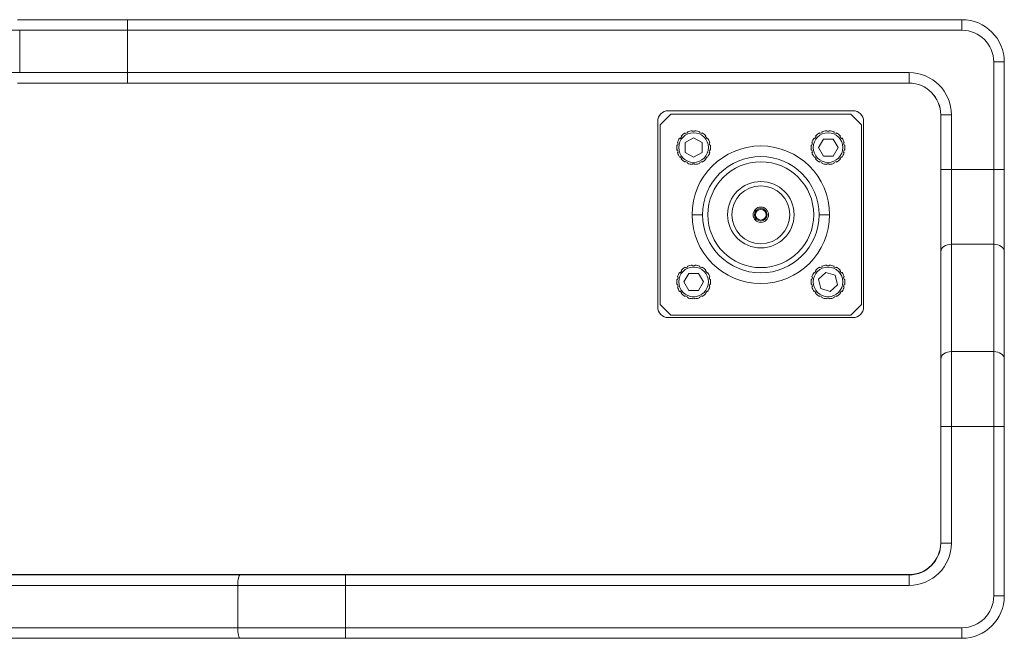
# Model space of a CAD drawing. Header units: millimetres. Extents: x 0 to 841, y 0 to 594.
# Tile 7 of 17: x 264 to 311, y 103 to 132. Entities that reach past the tile are written whole.
import ezdxf

# ---------------------------------------------------------------- set-up
doc = ezdxf.new("R2010")
doc.units = ezdxf.units.MM
for name, color, linetype, lineweight in [('BX三合一钣金-', 7, 'Continuous', 18), ('Default', 7, 'Continuous', 18), ('天线SMA头0327', 7, 'Continuous', 18), ('贴纸焊1', 7, 'Continuous', 18)]:
    doc.layers.add(name, color=color, linetype=linetype, lineweight=lineweight)

# ---------------------------------------------------------------- blocks, each defined once
blk = doc.blocks.new('SE2')
at = {"layer": 'BX三合一钣金-', "color": 7, "linetype": 'Continuous'}
for p, q in [((69.582, 29.24), (74.77, 29.24)), ((74.77, 29.24), (74.77, 28.74)), ((74.77, 29.24), (114.2, 29.24)), ((114.2, 29.24), (114.2, 28.74)), ((69.684, 28.74), (36.216, 28.74)), ((74.77, 28.74), (69.684, 28.74)), ((69.684, 26.74), (69.684, 28.74)), ((114.2, 28.74), (74.77, 28.74)), ((74.77, 28.74), (74.77, 26.74)), ((116.2, 27.24), (115.7, 27.24)), ((115.7, 22.161), (115.7, 27.24)), ((116.2, 27.24), (116.2, 22.161)), ((36.216, 26.74), (69.684, 26.74)), ((69.684, 26.74), (74.77, 26.74)), ((74.77, 26.74), (74.77, 26.24)), ((74.77, 26.74), (111.7, 26.74)), ((111.7, 26.74), (111.7, 26.24)), ((74.77, 26.24), (69.582, 26.24)), ((111.7, 26.24), (74.77, 26.24)), ((113.7, 24.74), (113.2, 24.74)), ((113.2, 22.161), (113.2, 24.74)), ((113.7, 24.74), (113.7, 22.161)), ((113.7, 22.161), (113.2, 22.161)), ((113.2, 18.272), (113.2, 22.161)), ((113.7, 22.161), (113.7, 18.626)), ((113.7, 22.161), (115.7, 22.161)), ((116.2, 22.161), (115.7, 22.161)), ((115.7, 18.626), (115.7, 22.161)), ((116.2, 22.161), (116.2, 18.272)), ((113.7, 18.626), (113.7, 13.554)), ((115.7, 18.626), (113.7, 18.626)), ((115.7, 13.554), (115.7, 18.626)), ((113.2, 13.201), (113.2, 18.272)), ((116.2, 18.272), (116.2, 13.201)), ((113.7, 13.554), (113.7, 10.019)), ((113.7, 13.554), (115.7, 13.554)), ((115.7, 10.019), (115.7, 13.554)), ((113.2, 10.019), (113.2, 13.201)), ((116.2, 13.201), (116.2, 10.019)), ((113.7, 10.019), (113.2, 10.019)), ((113.2, 4.5), (113.2, 10.019)), ((113.7, 10.019), (113.7, 4.5)), ((115.7, 10.019), (113.7, 10.019)), ((116.2, 10.019), (115.7, 10.019)), ((115.7, 2), (115.7, 10.019)), ((116.2, 10.019), (116.2, 2)), ((113.7, 4.5), (113.2, 4.5)), ((46.618, 3), (80.086, 3)), ((80.086, 3), (85.07, 3)), ((85.07, 2.5), (85.07, 3)), ((85.07, 3), (111.7, 3)), ((111.7, 2.5), (111.7, 3)), ((79.984, 2.5), (46.516, 2.5)), ((85.07, 2.5), (79.984, 2.5)), ((79.984, 0.5), (79.984, 2.5)), ((111.7, 2.5), (85.07, 2.5)), ((85.07, 2.5), (85.07, 0.5)), ((116.2, 2), (115.7, 2)), ((46.516, 0.5), (79.984, 0.5)), ((79.984, 0.5), (85.07, 0.5)), ((85.07, 0.5), (85.07, 0)), ((85.07, 0.5), (114.2, 0.5)), ((114.2, 0.5), (114.2, 0)), ((80.086, 0), (46.618, 0)), ((85.07, 0), (80.086, 0)), ((114.2, 0), (85.07, 0))]:
    blk.add_line(p, q, dxfattribs=at)
for centre, radius, start, end in [((114.2, 27.24), 2, 0, 90), ((114.2, 27.24), 1.5, 0, 90), ((111.7, 24.74), 2, 360, 90), ((111.7, 24.74), 1.5, 360, 90), ((111.7, 4.5), 1.5, 270, 0), ((111.7, 4.5), 2, 270, 0), ((114.2, 2), 2, 270, 0), ((114.2, 2), 1.5, 270, 0)]:
    blk.add_arc(centre, radius, start, end, dxfattribs=at)
for centre, major_axis, ratio, start_param, end_param in [((113.7, 18.272), (0.5, 0), 0.707107, 1.570796, 3.141593), ((115.7, 18.272), (0.5, 0), 0.707107, 0, 1.570796), ((113.7, 13.201), (0.5, 0), 0.707107, 1.570796, 3.141593), ((115.7, 13.201), (0.5, 0), 0.707107, 0, 1.570796), ((80.086, 2.5), (0, 0.5), 0.203446, 0, 1.570796), ((80.086, 0.5), (0, 0.5), 0.203446, 1.570796, 3.141593)]:
    blk.add_ellipse(centre, major_axis=major_axis, ratio=ratio, start_param=start_param, end_param=end_param, dxfattribs=at)
at = {"layer": '天线SMA头0327', "color": 7, "linetype": 'Continuous'}
for p, q in [((99.946, 24.271), (100.446, 24.771)), ((100.446, 24.771), (108.946, 24.771)), ((108.946, 24.771), (109.446, 24.271)), ((99.946, 24.271), (99.946, 15.771)), ((109.446, 15.771), (109.446, 24.271)), ((100.935, 23.741), (100.959, 23.722)), ((101.133, 23.86), (101.12, 23.888)), ((101.243, 23.913), (101.133, 23.86)), ((101.23, 23.941), (101.243, 23.913)), ((101.46, 23.963), (101.46, 23.993)), ((101.582, 23.963), (101.46, 23.963)), ((101.582, 23.993), (101.582, 23.963)), ((101.799, 23.913), (101.812, 23.941)), ((101.909, 23.86), (101.799, 23.913)), ((101.922, 23.888), (101.909, 23.86)), ((102.082, 23.722), (102.106, 23.741)), ((107.285, 23.741), (107.309, 23.722)), ((107.483, 23.86), (107.47, 23.888)), ((107.593, 23.913), (107.483, 23.86)), ((107.58, 23.941), (107.593, 23.913)), ((107.81, 23.963), (107.81, 23.993)), ((107.932, 23.963), (107.81, 23.963)), ((107.932, 23.993), (107.932, 23.963)), ((108.149, 23.913), (108.162, 23.941)), ((108.259, 23.86), (108.149, 23.913)), ((108.272, 23.888), (108.259, 23.86)), ((108.432, 23.722), (108.456, 23.741)), ((100.759, 23.307), (100.73, 23.314)), ((100.757, 23.433), (100.786, 23.426)), ((100.786, 23.426), (100.759, 23.307)), ((100.883, 23.626), (100.859, 23.645)), ((100.959, 23.722), (100.883, 23.626)), ((101.521, 23.657), (101.121, 23.427)), ((101.121, 23.427), (101.121, 22.965)), ((101.921, 23.427), (101.521, 23.657)), ((101.921, 22.965), (101.921, 23.427)), ((102.159, 23.626), (102.082, 23.722)), ((102.183, 23.645), (102.159, 23.626)), ((102.255, 23.426), (102.285, 23.433)), ((102.282, 23.307), (102.255, 23.426)), ((102.312, 23.314), (102.282, 23.307)), ((107.109, 23.307), (107.08, 23.314)), ((107.107, 23.433), (107.136, 23.426)), ((107.136, 23.426), (107.109, 23.307)), ((107.233, 23.626), (107.209, 23.645)), ((107.309, 23.722), (107.233, 23.626)), ((107.658, 23.592), (107.427, 23.192)), ((108.119, 23.592), (107.658, 23.592)), ((108.35, 23.192), (108.119, 23.592)), ((108.509, 23.626), (108.432, 23.722)), ((108.533, 23.645), (108.509, 23.626)), ((108.605, 23.426), (108.635, 23.433)), ((108.632, 23.307), (108.605, 23.426)), ((108.662, 23.314), (108.632, 23.307)), ((100.73, 23.078), (100.759, 23.084)), ((100.786, 22.965), (100.757, 22.959)), ((100.759, 23.084), (100.786, 22.965)), ((101.121, 22.965), (101.521, 22.734)), ((101.521, 22.734), (101.921, 22.965)), ((102.255, 22.965), (102.282, 23.084)), ((102.285, 22.959), (102.255, 22.965)), ((102.282, 23.084), (102.312, 23.078)), ((107.08, 23.078), (107.109, 23.084)), ((107.136, 22.965), (107.107, 22.959)), ((107.109, 23.084), (107.136, 22.965)), ((107.427, 23.192), (107.658, 22.792)), ((108.119, 22.792), (108.35, 23.192)), ((108.605, 22.965), (108.632, 23.084)), ((108.635, 22.959), (108.605, 22.965)), ((108.632, 23.084), (108.662, 23.078)), ((100.859, 22.746), (100.883, 22.765)), ((100.883, 22.765), (100.959, 22.67)), ((100.959, 22.67), (100.935, 22.65)), ((101.12, 22.503), (101.133, 22.531)), ((101.133, 22.531), (101.243, 22.478)), ((101.243, 22.478), (101.23, 22.45)), ((101.46, 22.398), (101.46, 22.428)), ((101.46, 22.428), (101.582, 22.428)), ((101.582, 22.428), (101.582, 22.398)), ((101.799, 22.478), (101.909, 22.531)), ((101.812, 22.45), (101.799, 22.478)), ((101.909, 22.531), (101.922, 22.503)), ((102.082, 22.67), (102.159, 22.765)), ((102.106, 22.65), (102.082, 22.67)), ((102.159, 22.765), (102.183, 22.746)), ((107.209, 22.746), (107.233, 22.765)), ((107.233, 22.765), (107.309, 22.67)), ((107.309, 22.67), (107.285, 22.65)), ((107.47, 22.503), (107.483, 22.531)), ((107.483, 22.531), (107.593, 22.478)), ((107.593, 22.478), (107.58, 22.45)), ((107.658, 22.792), (108.119, 22.792)), ((107.81, 22.398), (107.81, 22.428)), ((107.81, 22.428), (107.932, 22.428)), ((107.932, 22.428), (107.932, 22.398)), ((108.149, 22.478), (108.259, 22.531)), ((108.162, 22.45), (108.149, 22.478)), ((108.259, 22.531), (108.272, 22.503)), ((108.432, 22.67), (108.509, 22.765)), ((108.456, 22.65), (108.432, 22.67)), ((108.509, 22.765), (108.533, 22.746)), ((101.946, 20.021), (101.446, 20.021)), ((107.446, 20.021), (107.946, 20.021)), ((100.883, 17.276), (100.859, 17.295)), ((100.959, 17.372), (100.883, 17.276)), ((100.935, 17.391), (100.959, 17.372)), ((101.29, 17.246), (101.059, 16.846)), ((101.133, 17.51), (101.12, 17.538)), ((101.243, 17.563), (101.133, 17.51)), ((101.23, 17.591), (101.243, 17.563)), ((101.752, 17.246), (101.29, 17.246)), ((101.46, 17.613), (101.46, 17.643)), ((101.582, 17.613), (101.46, 17.613)), ((101.582, 17.643), (101.582, 17.613)), ((101.983, 16.846), (101.752, 17.246)), ((101.799, 17.563), (101.812, 17.591)), ((101.909, 17.51), (101.799, 17.563)), ((101.922, 17.538), (101.909, 17.51)), ((102.082, 17.372), (102.106, 17.391)), ((102.159, 17.276), (102.082, 17.372)), ((102.183, 17.295), (102.159, 17.276)), ((107.233, 17.276), (107.209, 17.295)), ((107.309, 17.372), (107.233, 17.276)), ((107.285, 17.391), (107.309, 17.372)), ((107.765, 17.295), (107.429, 16.979)), ((107.483, 17.51), (107.47, 17.538)), ((107.593, 17.563), (107.483, 17.51)), ((107.58, 17.591), (107.593, 17.563)), ((108.207, 17.162), (107.765, 17.295)), ((107.81, 17.613), (107.81, 17.643)), ((107.932, 17.613), (107.81, 17.613)), ((107.932, 17.643), (107.932, 17.613)), ((108.149, 17.563), (108.162, 17.591)), ((108.259, 17.51), (108.149, 17.563)), ((108.272, 17.538), (108.259, 17.51)), ((108.432, 17.372), (108.456, 17.391)), ((108.509, 17.276), (108.432, 17.372)), ((108.533, 17.295), (108.509, 17.276)), ((100.759, 16.957), (100.73, 16.964)), ((100.757, 17.083), (100.786, 17.076)), ((100.786, 17.076), (100.759, 16.957)), ((101.059, 16.846), (101.29, 16.446)), ((101.752, 16.446), (101.983, 16.846)), ((102.255, 17.076), (102.285, 17.083)), ((102.282, 16.957), (102.255, 17.076)), ((102.312, 16.964), (102.282, 16.957)), ((107.109, 16.957), (107.08, 16.964)), ((107.107, 17.083), (107.136, 17.076)), ((107.136, 17.076), (107.109, 16.957)), ((107.429, 16.979), (107.534, 16.529)), ((108.313, 16.712), (108.207, 17.162)), ((108.605, 17.076), (108.635, 17.083)), ((108.632, 16.957), (108.605, 17.076)), ((108.662, 16.964), (108.632, 16.957)), ((100.73, 16.728), (100.759, 16.734)), ((100.786, 16.615), (100.757, 16.609)), ((100.759, 16.734), (100.786, 16.615)), ((100.859, 16.396), (100.883, 16.415)), ((100.883, 16.415), (100.959, 16.32)), ((100.959, 16.32), (100.935, 16.3)), ((101.29, 16.446), (101.752, 16.446)), ((102.082, 16.32), (102.159, 16.415)), ((102.106, 16.3), (102.082, 16.32)), ((102.159, 16.415), (102.183, 16.396)), ((102.255, 16.615), (102.282, 16.734)), ((102.285, 16.609), (102.255, 16.615)), ((102.282, 16.734), (102.312, 16.728)), ((107.08, 16.728), (107.109, 16.734)), ((107.136, 16.615), (107.107, 16.609)), ((107.109, 16.734), (107.136, 16.615)), ((107.209, 16.396), (107.233, 16.415)), ((107.233, 16.415), (107.309, 16.32)), ((107.309, 16.32), (107.285, 16.3)), ((107.534, 16.529), (107.976, 16.396)), ((107.976, 16.396), (108.313, 16.712)), ((108.432, 16.32), (108.509, 16.415)), ((108.456, 16.3), (108.432, 16.32)), ((108.509, 16.415), (108.533, 16.396)), ((108.605, 16.615), (108.632, 16.734)), ((108.635, 16.609), (108.605, 16.615)), ((108.632, 16.734), (108.662, 16.728)), ((101.12, 16.153), (101.133, 16.181)), ((101.133, 16.181), (101.243, 16.128)), ((101.243, 16.128), (101.23, 16.1)), ((101.46, 16.048), (101.46, 16.078)), ((101.46, 16.078), (101.582, 16.078)), ((101.582, 16.078), (101.582, 16.048)), ((101.799, 16.128), (101.909, 16.181)), ((101.812, 16.1), (101.799, 16.128)), ((101.909, 16.181), (101.922, 16.153)), ((107.47, 16.153), (107.483, 16.181)), ((107.483, 16.181), (107.593, 16.128)), ((107.593, 16.128), (107.58, 16.1)), ((107.81, 16.048), (107.81, 16.078)), ((107.81, 16.078), (107.932, 16.078)), ((107.932, 16.078), (107.932, 16.048)), ((108.149, 16.128), (108.259, 16.181)), ((108.162, 16.1), (108.149, 16.128)), ((108.259, 16.181), (108.272, 16.153)), ((100.446, 15.271), (99.946, 15.771)), ((109.446, 15.771), (108.946, 15.271)), ((100.446, 15.271), (108.946, 15.271))]:
    blk.add_line(p, q, dxfattribs=at)
for centre, radius in [((101.521, 23.196), 0.7), ((107.871, 23.196), 0.7), ((104.696, 20.021), 1.569), ((104.696, 20.021), 1.369), ((104.696, 20.021), 0.363), ((101.521, 16.846), 0.7), ((107.871, 16.846), 0.7)]:
    blk.add_circle(centre, radius, dxfattribs=at)
for centre, radius, start, end in [((101.521, 23.196), 0.8, 120.0935, 137.0493), ((101.521, 23.196), 0.8, 94.3793, 111.335), ((101.521, 23.196), 0.8, 68.665, 85.6207), ((101.521, 23.196), 0.8, 42.9507, 59.9065), ((107.871, 23.196), 0.8, 120.0935, 137.0493), ((107.871, 23.196), 0.8, 94.3793, 111.335), ((107.871, 23.196), 0.8, 68.665, 85.6207), ((107.871, 23.196), 0.8, 42.9507, 59.9065), ((101.521, 23.196), 0.8, 171.5221, 188.4779), ((101.521, 23.196), 0.8, 145.8078, 162.7636), ((104.696, 20.021), 3.25, 0, 180), ((101.521, 23.196), 0.8, 17.2364, 34.1922), ((101.521, 23.196), 0.8, 351.5221, 8.4779), ((107.871, 23.196), 0.8, 171.5221, 188.4779), ((107.871, 23.196), 0.8, 145.8078, 162.7636), ((107.871, 23.196), 0.8, 17.2364, 34.1922), ((107.871, 23.196), 0.8, 351.5221, 8.4779), ((101.521, 23.196), 0.8, 197.2364, 214.1922), ((101.521, 23.196), 0.8, 325.8078, 342.7636), ((107.871, 23.196), 0.8, 197.2364, 214.1922), ((107.871, 23.196), 0.8, 325.8078, 342.7636), ((101.521, 23.196), 0.8, 222.9507, 239.9065), ((101.521, 23.196), 0.8, 248.665, 265.6207), ((101.521, 23.196), 0.8, 274.3793, 291.335), ((101.521, 23.196), 0.8, 300.0935, 317.0493), ((104.696, 20.021), 2.75, 0, 180), ((104.696, 20.021), 2.5, 0, 180), ((107.871, 23.196), 0.8, 222.9507, 239.9065), ((107.871, 23.196), 0.8, 248.665, 265.6207), ((107.871, 23.196), 0.8, 274.3793, 291.335), ((107.871, 23.196), 0.8, 300.0935, 317.0493), ((104.696, 20.021), 3.25, 180, 0), ((104.696, 20.021), 2.75, 180, 0), ((104.696, 20.021), 2.5, 180, 0), ((104.696, 20.021), 0.3, 0, 180), ((104.696, 20.021), 0.3, 180, 0), ((104.696, 20.021), 0.25, 0, 180), ((104.696, 20.021), 0.25, 180, 0), ((101.521, 16.846), 0.8, 145.8078, 162.7636), ((101.521, 16.846), 0.8, 120.0935, 137.0493), ((101.521, 16.846), 0.8, 94.3793, 111.335), ((101.521, 16.846), 0.8, 68.665, 85.6207), ((101.521, 16.846), 0.8, 42.9507, 59.9065), ((101.521, 16.846), 0.8, 17.2364, 34.1922), ((107.871, 16.846), 0.8, 145.8078, 162.7636), ((107.871, 16.846), 0.8, 120.0935, 137.0493), ((107.871, 16.846), 0.8, 94.3793, 111.335), ((107.871, 16.846), 0.8, 68.665, 85.6207), ((107.871, 16.846), 0.8, 42.9507, 59.9065), ((107.871, 16.846), 0.8, 17.2364, 34.1922), ((101.521, 16.846), 0.8, 171.5221, 188.4779), ((101.521, 16.846), 0.8, 351.5221, 8.4779), ((107.871, 16.846), 0.8, 171.5221, 188.4779), ((107.871, 16.846), 0.8, 351.5221, 8.4779), ((101.521, 16.846), 0.8, 197.2364, 214.1922), ((101.521, 16.846), 0.8, 222.9507, 239.9065), ((101.521, 16.846), 0.8, 300.0935, 317.0493), ((101.521, 16.846), 0.8, 325.8078, 342.7636), ((107.871, 16.846), 0.8, 197.2364, 214.1922), ((107.871, 16.846), 0.8, 222.9507, 239.9065), ((107.871, 16.846), 0.8, 300.0935, 317.0493), ((107.871, 16.846), 0.8, 325.8078, 342.7636), ((101.521, 16.846), 0.8, 248.665, 265.6207), ((101.521, 16.846), 0.8, 274.3793, 291.335), ((107.871, 16.846), 0.8, 248.665, 265.6207), ((107.871, 16.846), 0.8, 274.3793, 291.335)]:
    blk.add_arc(centre, radius, start, end, dxfattribs=at)
at = {"layer": '贴纸焊1', "color": 7, "linetype": 'Continuous'}
for p, q in [((100.326, 24.937), (109.052, 24.937)), ((113.196, 4.515), (113.196, 24.74)), ((99.826, 15.659), (99.826, 24.437)), ((109.552, 24.437), (109.552, 15.659)), ((109.052, 15.159), (100.326, 15.159)), ((4.5, 3.015), (111.696, 3.015))]:
    blk.add_line(p, q, dxfattribs=at)
for centre, radius, start, end in [((111.696, 24.74), 1.5, 0, 90), ((100.326, 24.437), 0.5, 90, 180), ((109.052, 24.437), 0.5, 0, 90), ((100.326, 15.659), 0.5, 180, 270), ((109.052, 15.659), 0.5, 270, 0), ((111.696, 4.515), 1.5, 270, 360)]:
    blk.add_arc(centre, radius, start, end, dxfattribs=at)

msp = doc.modelspace()

# ---------------------------------------------------------------- block references
at = {"layer": 'Default', "color": 7}
msp.add_blockref('SE2', (194.45, 102.619), dxfattribs=at)

doc.saveas('drawing.dxf')
